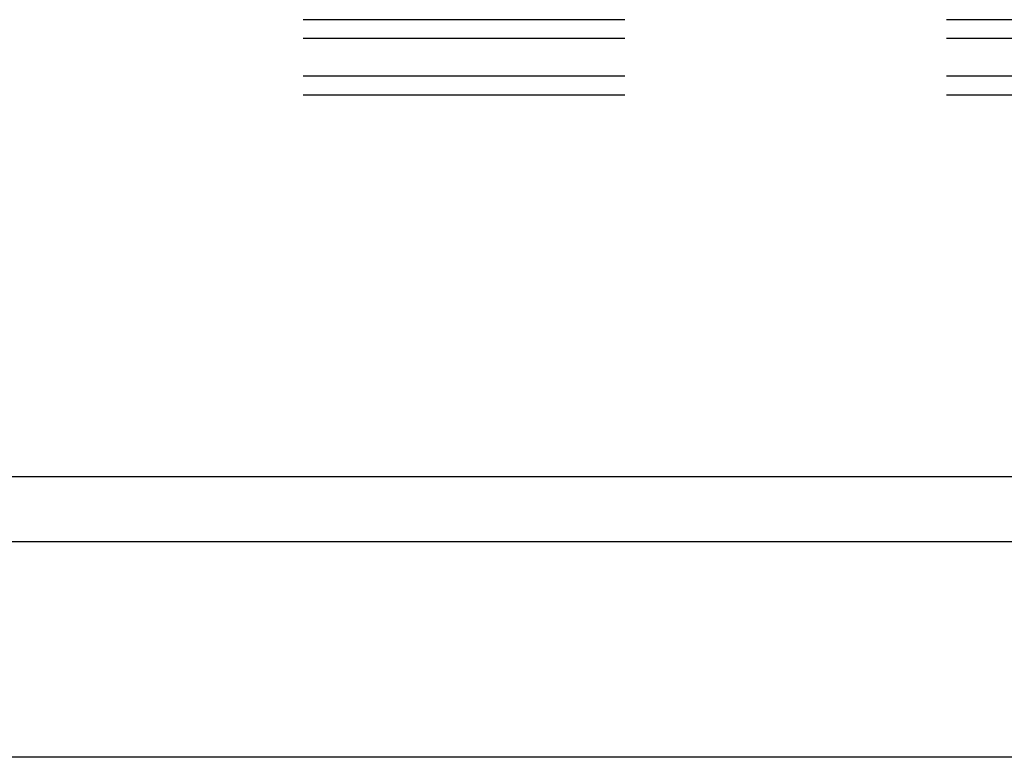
# Model space of a CAD drawing. Header units: inches. Extents: x 0 to 224, y 0 to 145.
# Tile 116 of 125: x 153.29 to 157.06, y 104.54 to 107.36. Entities that reach past the tile are written whole.
import ezdxf

# ---------------------------------------------------------------- set-up
doc = ezdxf.new("R2010")
doc.units = ezdxf.units.IN
doc.header["$LTSCALE"] = 12.302632
doc.header["$MEASUREMENT"] = 0
doc.linetypes.add('HIDDEN', pattern=[0.2, 0.1, -0.1])
doc.layers.get('0').update_dxf_attribs({"linetype": 'CONTINUOUS'})
doc.layers.add('DEFAULT_2', color=8, linetype='HIDDEN')

msp = doc.modelspace()

# ---------------------------------------------------------------- linework, layer by layer
at = {"color": 3, "linetype": 'Continuous'}
for p, q in [((159.3978, 105.6148), (148.4978, 105.6148)), ((160.4328, 105.3668), (148.0128, 105.3668)), ((160.3308, 104.5418), (148.1148, 104.5418))]:
    msp.add_line(p, q, dxfattribs=at)
at = {"layer": 'DEFAULT_2', "color": 8, "linetype": 'HIDDEN'}
for p, q in [((160.5268, 107.3641), (138.5268, 107.3641)), ((160.5268, 107.2919), (138.5268, 107.2919)), ((160.5268, 107.1476), (138.5268, 107.1476)), ((160.5268, 107.0754), (138.5268, 107.0754))]:
    msp.add_line(p, q, dxfattribs=at)

doc.saveas('drawing.dxf')
